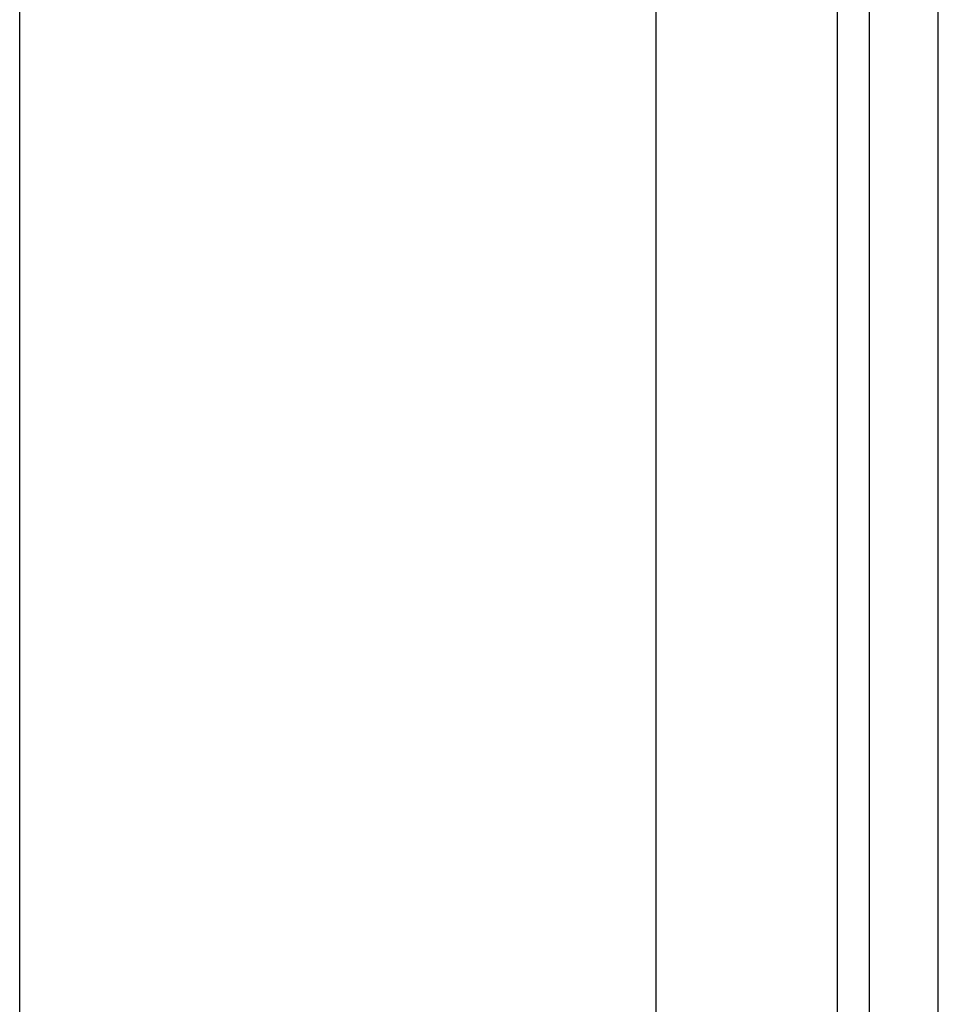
# Model space of a CAD drawing. Header units: inches. Extents: x 19 to 626, y 56 to 294.
# Tile 102 of 256: x 83.61 to 84.513, y 180.083 to 181.05. Entities that reach past the tile are written whole.
import ezdxf

# ---------------------------------------------------------------- set-up
doc = ezdxf.new("R2010")
doc.units = ezdxf.units.IN
doc.header["$MEASUREMENT"] = 0
doc.layers.add('Visible Edges(ANSI)', color=7, linetype='Continuous', lineweight=25)
doc.layers.add('Visible Tangent Edges(ANSI)', color=7, linetype='Continuous', lineweight=25)

msp = doc.modelspace()

# ---------------------------------------------------------------- linework, layer by layer
at = {"layer": 'Visible Edges(ANSI)'}
for p, q in [((84.44494, 197.88942), (84.44494, 161.28642)), ((84.51294, 161.28642), (84.51294, 197.88942)), ((83.61044, 179.91328), (83.61044, 197.28442)), ((84.23544, 197.28442), (84.23544, 179.75126))]:
    msp.add_line(p, q, dxfattribs=at)
at = {"layer": 'Visible Tangent Edges(ANSI)'}
msp.add_line((84.41394, 161.16942), (84.41394, 197.88942), dxfattribs=at)

doc.saveas('drawing.dxf')
